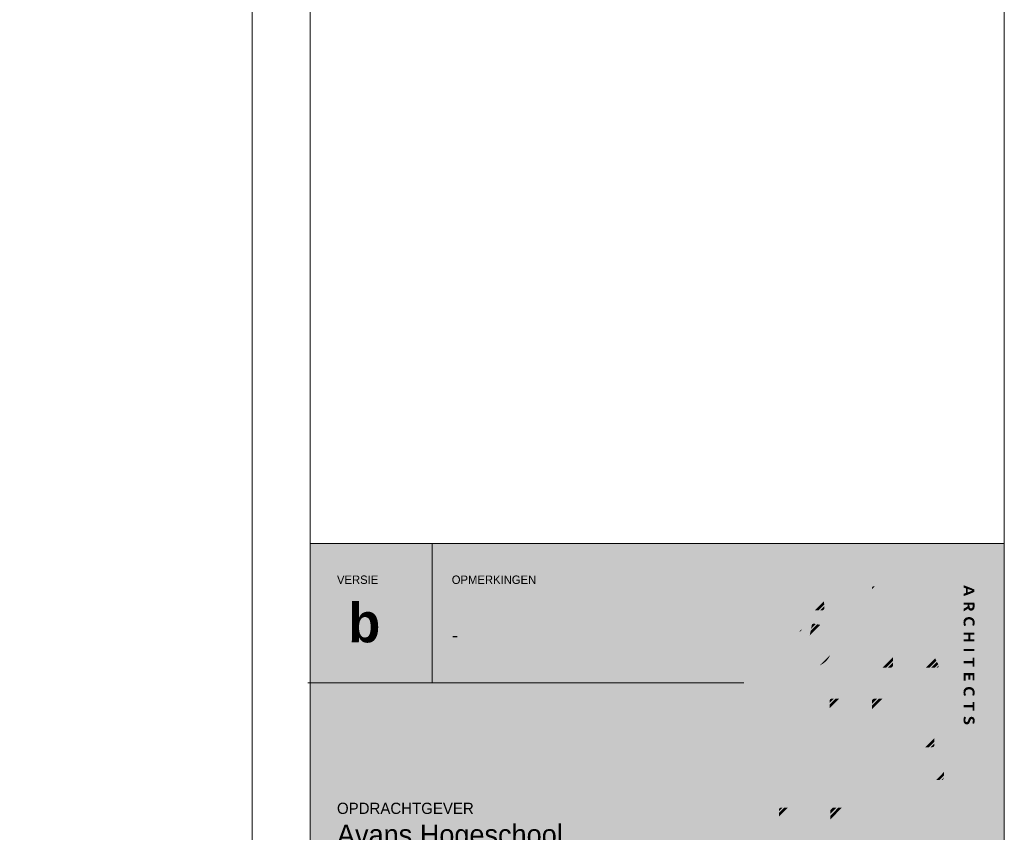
# Paper-space layout '19061B DOn1 311b Plattegrond eerste verdieping' of a CAD drawing. Header units: millimetres. Extents: x 10 to 1052, y 0 to 594.
# Tile 18 of 24: x 872 to 1042, y 151 to 291. Entities that reach past the tile are written whole.
import ezdxf
from ezdxf.xclip import XClip

# ---------------------------------------------------------------- set-up
doc = ezdxf.new("R2010")
doc.units = ezdxf.units.MM
doc.header["$MEASUREMENT"] = 0
doc.header["$XCLIPFRAME"] = 0
doc.layers.add('0 2D arcering', color=7, linetype='Continuous')
doc.styles.add('GENERATED_STYLE_1', font='txt')
doc.styles.add('GENERATED_STYLE_2', font='txt')
doc.styles.add('GENERATED_STYLE_3', font='txt')

# ---------------------------------------------------------------- blocks, each defined once
blk = doc.blocks.new('Drawing_1_1', base_point=(966.99, 9.92))
at = {"layer": '0 2D arcering', "linetype": 'Continuous', "lineweight": 0, "true_color": 0xffffff}
for points in [[(921.83, 10), (1041.83, 10), (1041.83, 200.48), (921.83, 200.48)], [(1019.03, 192.97, 0.183383), (1018.93, 192.67), (1018.93, 192.56), (1019.45, 193.09), (1019.33, 193.09, 0.089519), (1019.15, 193.06, 0.123175)], [(1026.2, 186.36), (1026.18, 186.35), (1023.56, 183.71), (1024.13, 183.71), (1024.15, 183.67), (1026.51, 186.05), (1026.67, 185.89), (1026.65, 185.88), (1024.26, 183.47), (1024.48, 183.06), (1026.98, 185.58), (1027.14, 185.42), (1027.12, 185.41), (1024.59, 182.85), (1024.81, 182.44), (1027.45, 185.11), (1027.61, 184.95), (1027.59, 184.94), (1024.92, 182.24), (1025.13, 181.83), (1027.79, 184.51), (1027.78, 184.54), (1027.79, 184.55, 0.01265), (1027.86, 184.59, -0.001468), (1027.88, 184.6, 0.001468), (1027.9, 184.62), (1027.92, 184.64, 0.052345), (1028.73, 185.26, 0.063289), (1029.48, 186.17, 0.064263), (1029.96, 187.26, 0.072993), (1030.14, 188.49, 0.102822), (1029.77, 190.27, 0.095939), (1028.78, 191.73, 0.093734), (1027.29, 192.72, 0.101361), (1025.46, 193.09), (1019.47, 193.09), (1019.62, 192.94), (1018.93, 192.25), (1018.93, 191.62), (1019.93, 192.63), (1020.09, 192.47), (1018.93, 191.3), (1018.93, 190.67), (1020.4, 192.16), (1020.56, 192), (1020.54, 191.99), (1018.93, 190.36), (1018.93, 189.73), (1020.87, 191.69), (1021.03, 191.53), (1021.01, 191.52), (1018.93, 189.41), (1018.93, 188.78), (1021.34, 191.22), (1021.5, 191.06), (1021.48, 191.05), (1018.93, 188.47), (1018.93, 187.84), (1021.81, 190.75), (1021.97, 190.59), (1021.95, 190.58), (1018.93, 187.52), (1018.93, 186.89), (1022.28, 190.28), (1022.44, 190.12), (1022.42, 190.11), (1018.93, 186.58), (1018.93, 185.95), (1022.57, 189.62), (1022.57, 190.22), (1023.9, 190.22, -0.015083), (1024.41, 190.2, -0.003076), (1024.9, 190.17, -0.099987), (1025.5, 189.96, -0.087622), (1025.96, 189.55, -0.081641), (1026.26, 189.03, -0.088348), (1026.37, 188.45, -0.078566), (1026.27, 187.85, -0.084616), (1025.99, 187.32, -0.084439), (1025.6, 186.96), (1025.73, 186.83), (1025.71, 186.82), (1022.63, 183.71), (1023.25, 183.71), (1026.04, 186.52)], [(1022.57, 189.31), (1018.93, 185.64), (1018.93, 185.01), (1022.57, 188.68)], [(1022.57, 188.37), (1018.93, 184.69), (1018.93, 184.06), (1022.57, 187.74)], [(1022.57, 187.42), (1018.93, 183.75), (1018.93, 183.12), (1022.57, 186.79)], [(1034.83, 187.22, 0.087438), (1034.77, 186.82, 0.064987), (1034.81, 186.45, 0.062954), (1034.9, 186.21), (1035.21, 186.32, 0.002571), (1035.2, 186.35, -0.000881), (1035.19, 186.38, -0.035001), (1035.15, 186.48, -0.026161), (1035.12, 186.62, -0.037504), (1035.11, 186.79, -0.107813), (1035.16, 187.05, -0.11841), (1035.3, 187.22, -0.104132), (1035.5, 187.32, -0.061863), (1035.75, 187.35, -0.091671), (1036.04, 187.3, -0.105422), (1036.23, 187.18, -0.111881), (1036.34, 187.01, -0.084307), (1036.37, 186.81, -0.068649), (1036.34, 186.54, -0.046536), (1036.27, 186.35), (1036.58, 186.24, 0.013042), (1036.61, 186.3, 0.040473), (1036.66, 186.42, 0.029211), (1036.7, 186.59, 0.038256), (1036.71, 186.77), (1036.71, 186.83, 0.082582), (1036.65, 187.18, 0.107486), (1036.46, 187.48, 0.10315), (1036.15, 187.68, 0.095797), (1035.74, 187.75, 0.079834), (1035.33, 187.69, 0.109513), (1035.02, 187.52, 0.117006)], [(1024.66, 186.7), (1018.93, 180.92), (1018.93, 180.28), (1025.47, 186.89, -0.091793), (1024.93, 186.73, -0.011903)], [(1023.72, 186.69), (1018.93, 181.86), (1018.93, 181.23), (1024.34, 186.69)], [(1022.78, 186.69), (1018.93, 182.8), (1018.93, 182.17), (1023.4, 186.69)], [(1025.24, 181.62), (1025.46, 181.21), (1028.12, 183.9), (1027.9, 184.31)], [(1036.67, 184.69), (1036.67, 185.08), (1034.81, 185.08), (1034.81, 184.69), (1035.61, 184.69), (1035.61, 183.93), (1034.81, 183.93), (1034.81, 183.54), (1036.67, 183.54), (1036.67, 183.93), (1035.95, 183.93), (1035.95, 184.69)], [(1018.93, 179.4, 0.026199), (1018.93, 179.34), (1022.57, 183.01), (1022.57, 183.65), (1018.93, 179.97)], [(1019.03, 179.11, 0.182113), (1019.33, 179.01), (1019.54, 179.01), (1022.57, 182.07), (1022.57, 182.7), (1019.02, 179.12)], [(1025.57, 181.01), (1025.79, 180.6), (1028.45, 183.28), (1028.23, 183.69)], [(1025.9, 180.4), (1026.11, 179.98), (1028.77, 182.67), (1028.55, 183.08)], [(1026.22, 179.78), (1026.44, 179.37), (1029.1, 182.05), (1028.88, 182.46)], [(1036.67, 182.25), (1034.81, 182.25), (1034.81, 181.86), (1036.67, 181.86)], [(1020.48, 179.01), (1022.57, 181.13), (1022.57, 181.76), (1019.85, 179.01)], [(1021.41, 179.01), (1022.57, 180.18), (1022.57, 180.81), (1020.79, 179.01)], [(1026.55, 179.16, 0.055854), (1026.61, 179.11, 0.161568), (1026.89, 179.01), (1027.02, 179.01), (1029.43, 181.44), (1029.21, 181.85)], [(1027.33, 179.01), (1027.96, 179.01), (1029.75, 180.82), (1029.53, 181.23)], [(1028.9, 179.01), (1030.08, 180.21), (1029.86, 180.62), (1028.27, 179.01)], [(1034.81, 179.76), (1036.34, 179.76), (1036.34, 179.19), (1036.67, 179.19), (1036.67, 180.72), (1036.34, 180.72), (1036.34, 180.15), (1034.81, 180.15)], [(1022.15, 179.01, 0.121886), (1022.4, 179.07), (1022.52, 179.19, 0.12184), (1022.57, 179.4), (1022.57, 179.87), (1021.72, 179.01)], [(1029.83, 179.01), (1030.41, 179.6), (1030.4, 179.61, -0.014887), (1030.23, 179.93), (1030.19, 180), (1029.21, 179.01)], [(1030.15, 179.01, 0.169609), (1030.41, 179.09, 0.225279), (1030.5, 179.31, 0.045627), (1030.49, 179.37), (1030.14, 179.01)], [(1036.35, 176.81), (1036.67, 176.81), (1036.67, 178.06), (1034.81, 178.06), (1034.81, 176.75), (1035.13, 176.75), (1035.13, 177.67), (1035.63, 177.67), (1035.63, 176.91), (1035.94, 176.91), (1035.94, 177.67), (1036.35, 177.67)], [(1034.83, 175.13, 0.087407), (1034.77, 174.73, 0.064987), (1034.81, 174.36, 0.064287), (1034.9, 174.12), (1035.21, 174.22, -0.001933), (1035.19, 174.27), (1035.19, 174.29, -0.038748), (1035.15, 174.39, -0.028563), (1035.12, 174.52, -0.03724), (1035.11, 174.69, -0.108287), (1035.16, 174.95, -0.11841), (1035.3, 175.13, -0.104132), (1035.5, 175.22, -0.061863), (1035.75, 175.25, -0.091671), (1036.04, 175.21, -0.106315), (1036.23, 175.09, -0.112349), (1036.34, 174.91, -0.084307), (1036.37, 174.72, -0.068649), (1036.34, 174.45, -0.045248), (1036.27, 174.26), (1036.58, 174.15, 0.011243), (1036.61, 174.2, 0.039375), (1036.66, 174.32, 0.030887), (1036.7, 174.49, 0.038822), (1036.71, 174.68), (1036.71, 174.73, 0.082975), (1036.65, 175.09, 0.106807), (1036.46, 175.39, 0.103282), (1036.16, 175.59, 0.095542), (1035.74, 175.66, 0.079862), (1035.33, 175.6, 0.109485), (1035.02, 175.42, 0.117037)], [(1012.66, 173.65), (1011.64, 172.62), (1011.64, 171.99), (1013.29, 173.65)], [(1013.6, 173.65), (1011.64, 171.68), (1011.64, 171.05), (1014.22, 173.65)], [(1011.64, 173.25), (1011.64, 172.93), (1012.35, 173.65), (1012.04, 173.65, 0.093686), (1011.87, 173.62, 0.123689), (1011.74, 173.53, 0.178647)], [(1011.64, 170.73), (1011.64, 170.1), (1015.08, 173.57, 0.136837), (1014.84, 173.65), (1014.53, 173.65)], [(1020.13, 173.63), (1018.93, 172.42), (1018.93, 171.79), (1020.75, 173.63)], [(1021.06, 173.63), (1018.93, 171.47), (1018.93, 170.84), (1021.69, 173.63)], [(1019.33, 173.63, 0.085612), (1019.17, 173.6), (1018.96, 173.39, 0.088182), (1018.93, 173.21), (1018.93, 172.73), (1019.82, 173.63)], [(1022, 173.63), (1018.93, 170.53), (1018.93, 169.9), (1022.62, 173.63)], [(1022.93, 173.63), (1018.93, 169.59), (1018.93, 168.96), (1023.56, 173.63)], [(1022.57, 170.41), (1023.17, 170.41), (1026.37, 173.63), (1025.74, 173.63), (1018.93, 166.75), (1018.93, 166.12), (1022.57, 169.8)], [(1024.81, 173.63), (1018.93, 167.7), (1018.93, 167.07), (1025.43, 173.63)], [(1023.87, 173.63), (1018.93, 168.64), (1018.93, 168.01), (1024.5, 173.63)], [(1024.11, 170.41), (1027.3, 173.63), (1026.68, 173.63), (1023.48, 170.41)], [(1030.75, 170.41, 0.231238), (1031.07, 170.55, 0.167449), (1031.18, 170.84), (1031.18, 173.19, 0.189802), (1031.07, 173.51, 0.116591), (1030.94, 173.6, 0.090383), (1030.76, 173.63), (1027.61, 173.63), (1024.42, 170.41)], [(1011.64, 169.79), (1011.64, 169.16), (1015.28, 172.83), (1015.28, 173.25, 0.130709), (1015.24, 173.42)], [(1015.28, 172.52), (1011.64, 168.84), (1011.64, 168.21), (1015.28, 171.89)], [(1036.34, 171.56), (1036.67, 171.56), (1036.67, 173.09), (1036.34, 173.09), (1036.34, 172.52), (1034.81, 172.52), (1034.81, 172.13), (1036.34, 172.13)], [(1015.28, 171.57), (1011.64, 167.9), (1011.64, 167.27), (1015.28, 170.94)], [(1015.28, 170.63), (1011.64, 166.95), (1011.64, 166.32), (1015.28, 170)], [(1034.77, 169.93, 0.0635), (1034.81, 169.6, 0.103477), (1034.91, 169.38, 0.22956), (1035.31, 169.2, 0.089144), (1035.54, 169.23, 0.111117), (1035.7, 169.33, 0.079763), (1035.82, 169.51, 0.024728), (1035.93, 169.77, -0.012265), (1035.98, 169.9, -0.05035), (1036.03, 170, -0.099371), (1036.1, 170.08, -0.151064), (1036.2, 170.11, -0.256059), (1036.34, 170.03, -0.093481), (1036.38, 169.94, -0.048274), (1036.39, 169.8, -0.079808), (1036.35, 169.56, -0.036059), (1036.29, 169.4), (1036.59, 169.29, 0.047763), (1036.67, 169.5, 0.059392), (1036.71, 169.78), (1036.71, 169.87, 0.065626), (1036.68, 170.11, 0.098465), (1036.57, 170.33, 0.111809), (1036.39, 170.46, 0.108942), (1036.16, 170.51, 0.11827), (1035.95, 170.46, 0.096439), (1035.8, 170.35, 0.072465), (1035.69, 170.19, 0.023993), (1035.62, 170, -0.023907), (1035.55, 169.82, -0.04926), (1035.48, 169.7, -0.244041), (1035.31, 169.6, -0.087601), (1035.23, 169.62, -0.140156), (1035.16, 169.67, -0.093939), (1035.11, 169.77, -0.061321), (1035.1, 169.93, -0.072318), (1035.14, 170.24, -0.045589), (1035.21, 170.43), (1034.91, 170.54, 0.018355), (1034.87, 170.46, 0.034369), (1034.82, 170.33, 0.032395), (1034.79, 170.15, 0.036406)], [(1015.28, 169.68), (1011.64, 166.01), (1011.64, 165.38), (1015.28, 169.05)], [(1011.64, 159.98, 0.079365), (1011.67, 159.8, 0.117352), (1011.74, 159.68, 0.117625), (1011.87, 159.6, 0.079763), (1012.04, 159.58), (1014.84, 159.58, 0.071782), (1015.03, 159.6, 0.111518), (1015.17, 159.68, 0.122713), (1015.26, 159.8, 0.088105), (1015.28, 159.98), (1015.28, 162.13), (1014.98, 161.83), (1014.83, 161.98), (1015.28, 162.44), (1015.28, 163.07), (1014.51, 162.3), (1014.36, 162.45), (1015.28, 163.39), (1015.28, 164.02), (1014.04, 162.77), (1013.89, 162.92), (1015.28, 164.33), (1015.28, 164.96), (1013.57, 163.24), (1013.42, 163.39), (1013.43, 163.4), (1015.28, 165.28), (1015.28, 165.91), (1013.1, 163.71), (1012.95, 163.86), (1012.96, 163.87), (1015.28, 166.22), (1015.28, 166.85), (1012.63, 164.18), (1012.48, 164.33), (1012.49, 164.34), (1015.28, 167.16), (1015.28, 167.8), (1012.16, 164.65), (1012.01, 164.8), (1012.02, 164.81), (1015.28, 168.11), (1015.28, 168.74), (1011.69, 165.12), (1011.64, 165.16)], [(1022.57, 169.48), (1018.93, 165.81), (1018.93, 165.18), (1022.57, 168.85)], [(1019.33, 159.56), (1021.28, 159.56), (1024.47, 162.78), (1022.57, 162.78), (1022.57, 165.25), (1026.92, 165.25), (1029.6, 167.95, 0.130656), (1029.35, 168.01), (1022.57, 168.01), (1022.57, 168.54), (1018.93, 164.86), (1018.93, 159.95, 0.087378), (1018.95, 159.77, 0.127038), (1019.04, 159.65, 0.182739)], [(1027.23, 165.25), (1027.85, 165.25), (1029.75, 167.16), (1029.75, 167.66, 0.062478), (1029.73, 167.78)], [(1028.79, 165.25), (1029.75, 166.21), (1029.75, 166.85), (1028.16, 165.25)], [(1029.36, 165.25, 0.219336), (1029.65, 165.37, 0.177391), (1029.75, 165.61), (1029.75, 165.9), (1029.1, 165.25)], [(1024.78, 162.78), (1021.59, 159.56), (1022.21, 159.56), (1025.41, 162.78)], [(1025.72, 162.78), (1022.52, 159.56), (1023.15, 159.56), (1026.34, 162.78)], [(1026.65, 162.78), (1023.46, 159.56), (1024.09, 159.56), (1027.28, 162.78)], [(1027.59, 162.78), (1024.4, 159.56), (1025.02, 159.56), (1028.21, 162.78)], [(1028.53, 162.78), (1025.33, 159.56), (1025.96, 159.56), (1029.15, 162.78)], [(1029.46, 162.78), (1026.27, 159.56), (1026.89, 159.56), (1030.09, 162.78)], [(1030.98, 162.78), (1030.4, 162.78), (1027.2, 159.56), (1027.83, 159.56), (1031.02, 162.78, 0.021358)], [(1028.76, 159.56), (1031.39, 162.21), (1031.39, 162.36, 0.094335), (1031.36, 162.57, 0.137686), (1031.26, 162.7), (1028.14, 159.56)], [(1029.7, 159.56), (1031.39, 161.26), (1031.39, 161.9), (1029.07, 159.56)], [(1030.63, 159.56), (1031.39, 160.32), (1031.39, 160.95), (1030.01, 159.56)], [(1031.31, 159.81), (1031.32, 159.82, 0.200867), (1031.39, 159.97), (1031.39, 160.01), (1030.95, 159.56, 0.058182), (1031.09, 159.57, 0.090286), (1031.21, 159.62, 0.211808)], [(1003.28, 154.8, 0.093568), (1003.11, 154.77, 0.123239), (1002.98, 154.68, 0.178647), (1002.88, 154.4), (1002.88, 154.2), (1003.48, 154.8)], [(1003.79, 154.8), (1002.88, 153.88), (1002.88, 153.25), (1004.41, 154.8)], [(1005.66, 154.8), (1002.88, 152), (1002.88, 151.37), (1006.28, 154.8)], [(1004.72, 154.8), (1002.88, 152.94), (1002.88, 152.31), (1005.35, 154.8)], [(1006.9, 154.51, 0.140259), (1006.66, 154.73, 0.036878), (1006.56, 154.77), (1002.88, 151.05), (1002.88, 150.42), (1006.91, 154.49)], [(1007.17, 154.08, -0.000637), (1007.07, 154.24, 0.000091), (1007.03, 154.29), (1002.88, 150.11), (1002.88, 149.48), (1007.27, 153.91)], [(1007.39, 153.71), (1002.88, 149.16), (1002.88, 148.53), (1007.63, 153.33)], [(1014.99, 154.78), (1011.73, 151.48), (1011.73, 146.78), (1011.69, 146.84, 0.000449), (1009.93, 149.66), (1007.62, 147.34, -0.000468), (1008.94, 145.16), (1009.21, 144.72, -0.000028), (1010.75, 142.17), (1011.44, 141.03, 0.051557), (1011.64, 140.81, 0.184615), (1011.84, 140.73), (1014.87, 140.73, 0.069513), (1015.05, 140.75, 0.097505), (1015.18, 140.81, 0.130644), (1015.26, 140.92, 0.095892), (1015.28, 141.08), (1015.28, 154.4, 0.223455), (1015.16, 154.69, 0.102344)], [(1014.08, 154.8), (1011.73, 152.42), (1011.73, 151.79), (1014.71, 154.8)], [(1013.14, 154.8), (1011.73, 153.37), (1011.73, 152.74), (1013.77, 154.8)], [(1012.21, 154.8), (1011.73, 154.31), (1011.73, 153.68), (1012.83, 154.8)], [(1026.48, 148.56), (1026.49, 148.57), (1030.96, 154.47, 0.057937), (1031.04, 154.58, 0.108817), (1031.06, 154.68, 0.193771), (1031.04, 154.76, 0.125923), (1030.97, 154.79, 0.076182), (1030.85, 154.81), (1027.24, 154.81, 0.135566), (1026.92, 154.71, 0.114955), (1026.66, 154.46, -0.000267), (1024.63, 151.83, -0.000962), (1022.6, 149.21), (1022.57, 149.17), (1022.57, 154.4, 0.238948), (1022.42, 154.69, 0.065867), (1022.27, 154.77, 0.091525), (1022.13, 154.8), (1019.33, 154.8, 0.214522), (1019.03, 154.68, 0.183977), (1018.93, 154.4), (1018.93, 141.13, 0.101328), (1018.96, 140.92, 0.146382), (1019.07, 140.79), (1022.57, 144.32), (1022.57, 144.84), (1023.8, 146.25), (1023.81, 146.23, -0.008678), (1024.68, 144.89, -0.000501), (1025.35, 143.82), (1025.47, 143.63, 0.006029), (1026.27, 142.38, 0.013074), (1027.19, 141.07, 0.113556), (1027.45, 140.82, 0.136832), (1027.75, 140.73), (1031.35, 140.73, 0.083295), (1031.46, 140.74, 0.13074), (1031.51, 140.78, 0.181549), (1031.54, 140.85, 0.097923), (1031.51, 140.96, 0.044699), (1031.44, 141.1)], [(1007.87, 152.95), (1007.75, 153.13), (1002.88, 148.22), (1002.88, 147.59), (1007.99, 152.75, -0.000776), (1007.91, 152.88, 0.000193)], [(1008.24, 152.35, 0.000356), (1008.19, 152.43, -0.000939), (1008.11, 152.55), (1002.88, 147.27), (1002.88, 146.64), (1008.36, 152.17)], [(1008.72, 151.59), (1008.48, 151.98), (1002.88, 146.33), (1002.88, 145.7), (1006.4, 149.25), (1006.4, 149.35), (1006.44, 149.29)], [(1006.56, 149.09), (1006.79, 148.7), (1009.08, 151.01), (1008.84, 151.4)], [(1009.44, 150.43), (1009.2, 150.82), (1006.91, 148.51, 0.000114), (1007, 148.36, -0.000308), (1007.15, 148.12)]]:
    blk.add_hatch(color=7, dxfattribs=at).paths.add_polyline_path(points)
at = {"layer": '0 2D arcering', "linetype": 'Continuous', "lineweight": 0, "true_color": 0x002d44}
blk.add_hatch(color=158, dxfattribs=at).paths.add_polyline_path([(996.83, 107.48), (1041.83, 107.48), (1041.83, 200.48), (996.83, 200.48)])
at = {"layer": '0 2D arcering', "linetype": 'Continuous', "lineweight": 0, "true_color": 0x76b82a}
for points in [[(1006.51, 193.25, 0.045625), (1005.79, 193.15), (1002.73, 190.06, 0.043431), (1002.68, 189.43, 0.016267), (1002.68, 189.38)], [(1002.69, 189.08, 0.041041), (1002.79, 188.55), (1007.41, 193.21, 0.025882), (1006.83, 193.25)], [(1005.19, 192.96, 0.091088), (1003.91, 192.16, 0.094733), (1003.01, 190.94, 0.037054), (1002.83, 190.48), (1005.35, 193.02, 0.015806)], [(1003.05, 187.87), (1008.19, 193.06, 0.024597), (1007.68, 193.17), (1002.86, 188.31, 0.022099), (1002.95, 188.07, 0.015474)], [(1005.95, 189.85), (1005.95, 189.86), (1005.96, 189.87, -0.038194), (1005.99, 189.93, -0.113893), (1006.32, 190.22), (1008.87, 192.8, 0.032797), (1008.43, 192.98), (1003.16, 187.67, 0.030089), (1003.41, 187.29)], [(1007.33, 190.29), (1009.44, 192.43, 0.033294), (1009.07, 192.68), (1006.75, 190.34, -0.022512), (1006.89, 190.35, -0.071558)], [(1007.85, 189.88), (1009.92, 191.96, 0.036543), (1009.61, 192.29), (1007.54, 190.2, -0.085151), (1007.74, 190.04, -0.060923)], [(1008.01, 189.09), (1010.29, 191.4, 0.033329), (1010.05, 191.79), (1007.93, 189.65, -0.057482), (1007.98, 189.26, 0.106346)], [(1008.61, 188.92), (1008.77, 188.92), (1010.56, 190.73, 0.035497), (1010.4, 191.17), (1010.39, 191.19), (1008.17, 188.95, 0.089584), (1008.37, 188.91, 0.002164)], [(1005.84, 188.86, -0.065243), (1005.78, 189.16, -0.03649), (1005.8, 189.39), (1003.55, 187.12), (1003.58, 187.09, -0.000508), (1003.59, 187.08, 0.015441), (1003.67, 186.99), (1003.68, 186.97), (1003.66, 186.96, 0.039012), (1002.87, 186.32, 0.067799), (1002.26, 185.55, 0.053132), (1001.96, 184.88), (1005.86, 188.81), (1005.85, 188.83, -0.024195)], [(1009.35, 188.92, -0.002304), (1009.57, 188.92), (1009.71, 188.92), (1010.71, 189.93, 0.02951), (1010.62, 190.48), (1009.08, 188.92, -0.000252), (1009.15, 188.92, 0.002216)], [(1010.12, 188.92, -0.001289), (1010.32, 188.92, 0.181591), (1010.61, 189.03, 0.119654), (1010.7, 189.17, 0.09187), (1010.73, 189.35, 0.011161), (1010.73, 189.64), (1010.02, 188.92)], [(1005.94, 188.58), (1001.96, 184.56), (1001.96, 183.93), (1006.18, 188.2, -0.051052), (1006.01, 188.45, -0.020112)], [(1001.96, 183.62), (1001.96, 182.99), (1006.75, 187.83, -0.117367), (1006.34, 188.04)], [(1006.99, 187.75), (1001.96, 182.67), (1001.96, 182.04), (1007.13, 187.26), (1007.14, 187.34, 0.050127), (1007.15, 187.37, 0.027789), (1007.15, 187.44, 0.120649), (1007.11, 187.63, 0.146689)], [(1005.64, 185.1, -0.15758), (1006.08, 185.26), (1006.88, 186.06), (1007.04, 186.86), (1002.02, 181.8, 0.017981), (1002.14, 181.53, 0.015969), (1002.2, 181.42, -0.00447), (1002.22, 181.39), (1002.23, 181.37), (1005.2, 184.37, -0.056786), (1005.33, 184.72, -0.100015)], [(1008.35, 182.36, -0.061657), (1007.96, 182.12), (1005, 179.14, 0.022681), (1005.49, 179), (1012.37, 185.95), (1011.85, 186.05), (1008.84, 183.01, -0.024339), (1008.79, 182.89, -0.102163)], [(1013.08, 185.81), (1012.64, 185.9), (1005.75, 178.95, 0.023732), (1006.3, 178.87), (1013.16, 185.8, -0.022366), (1013.12, 185.8, -0.049648)], [(1006.43, 185.25, 0.146559), (1006.65, 185.32, 0.134263), (1006.73, 185.41, 0.091264), (1006.77, 185.55), (1006.8, 185.67), (1006.38, 185.25, 0.022146)], [(1007.19, 178.86), (1007.23, 178.86), (1015.23, 186.94), (1014.71, 187.04), (1014.18, 186.51, -0.117897), (1014.08, 186.39, -0.152062), (1013.73, 185.96, -0.052275), (1013.54, 185.86), (1006.6, 178.86, 0.017536)], [(1008.24, 178.94), (1012.15, 182.88, 0.005266), (1012.15, 182.93, 0.012455), (1012.16, 183), (1012.16, 183.02), (1012.26, 183), (1016.01, 186.79), (1015.49, 186.89), (1007.55, 178.88, 0.008879), (1008.03, 178.91, 0.007535), (1008.2, 178.93, -0.000147), (1008.22, 178.94)], [(1008.36, 183.78), (1010.8, 186.25), (1010.28, 186.35), (1008.12, 184.17, 0.013136), (1008.12, 184.13, 0.159971), (1008.2, 183.9, 0.151079)], [(1010.02, 186.4), (1009.5, 186.51), (1008.35, 185.34), (1008.33, 185.25, 0.003494), (1008.19, 184.56)], [(1008.88, 186.62, 0.179391), (1008.66, 186.54, 0.170902), (1008.54, 186.31, -0.000961), (1008.42, 185.74), (1009.23, 186.56), (1008.96, 186.61, 0.062802), (1008.94, 186.61, 0.035831)], [(1008.97, 183.63, -0.024537), (1008.96, 183.44), (1011.59, 186.1), (1011.07, 186.2), (1008.61, 183.72), (1008.97, 183.65)], [(1013.06, 182.86), (1016.8, 186.63, 0.035454), (1016.78, 186.64), (1016.27, 186.73), (1012.52, 182.95), (1012.81, 182.9, 0.018313)], [(1014.03, 182.9), (1017.07, 185.96, -0.004944), (1017.08, 186.01, 0.016098), (1017.1, 186.11, 0.060676), (1017.11, 186.15, 0.021253), (1017.11, 186.21, 0.157455), (1017, 186.49, 0.032038), (1016.99, 186.51), (1013.36, 182.85), (1013.37, 182.85, 0.013539), (1013.42, 182.84, 0.042855)], [(1014.43, 182.99, 0.020405), (1014.7, 183.08, 0.086492), (1015.8, 183.74), (1016.17, 184.11, 0.050572), (1016.64, 184.77, 0.055196), (1016.96, 185.55)], [(1005.13, 183.99), (1002.34, 181.17, 0.024502), (1002.59, 180.8), (1005.18, 183.41, -0.046312), (1005.13, 183.87, -0.021947)], [(1005.24, 183.15), (1002.74, 180.63, 0.024814), (1003.04, 180.3), (1005.43, 182.72, -0.067231)], [(1005.56, 182.54), (1003.2, 180.15), (1003.21, 180.14), (1003.22, 180.13, 0.021164), (1003.24, 180.11, 0.021616), (1003.55, 179.87), (1005.89, 182.24, -0.069898)], [(1003.74, 179.75, 0.022531), (1004.13, 179.51), (1006.56, 181.97, -0.077286), (1006.09, 182.12)], [(1011.93, 181.72, 0.039506), (1012.11, 182.53), (1008.6, 179, 0.023885), (1009.22, 179.14, 0.012003), (1009.44, 179.2)], [(1004.77, 179.22), (1007.5, 181.97, -0.050693), (1007.02, 181.92, -0.015853), (1006.85, 181.93), (1006.84, 181.93), (1004.34, 179.41, 0.021713)], [(1011.2, 180.34, 0.070618), (1011.74, 181.22), (1009.95, 179.41, 0.022168), (1010.3, 179.59, 0.087441)]]:
    blk.add_hatch(color=75, dxfattribs=at).paths.add_polyline_path(points)
at = {"layer": '0 2D arcering', "linetype": 'Continuous', "lineweight": 0, "true_color": 0xffffff}
h = blk.add_hatch(color=7, dxfattribs=at)
h.paths.add_polyline_path([(1034.81, 192.84, -0.005007), (1035, 192.78), (1035.22, 192.7), (1035.22, 191.94), (1035, 191.86, -0.006169), (1034.81, 191.8), (1034.81, 191.38, 0.004919), (1035.35, 191.57, 0.006028), (1035.84, 191.76, 0.007865), (1036.28, 191.94, 0.007014), (1036.67, 192.12), (1036.67, 192.5, 0.011354), (1036.28, 192.68, 0.007243), (1035.84, 192.86, 0.006545), (1035.35, 193.05, 0.004015), (1034.81, 193.25)])
h.paths.add_polyline_path([(1035.52, 192.02), (1035.52, 192.62), (1035.55, 192.61, -0.005215), (1035.78, 192.52, 0.0032), (1035.99, 192.44, -0.002225), (1036.15, 192.38, 0.00722), (1036.26, 192.34), (1036.31, 192.32), (1036.27, 192.3, -0.009296), (1036.15, 192.26, -0.000568), (1036.07, 192.23, 0.0003), (1035.99, 192.2, -0.00743), (1035.78, 192.12, -0.00354), (1035.55, 192.03)], flags=0)
h = blk.add_hatch(color=7, dxfattribs=at)
h.paths.add_polyline_path([(1036.65, 190.27), (1034.81, 190.27), (1034.81, 189.88), (1035.5, 189.88), (1035.5, 189.64, -0.025923), (1035.35, 189.52, -0.010042), (1035.18, 189.41, -0.010356), (1034.99, 189.3, 0.000459), (1034.88, 189.24, -0.000195), (1034.81, 189.2), (1034.81, 188.76, 0.009696), (1035, 188.86, 0.015386), (1035.2, 188.98, 0.012196), (1035.39, 189.1, 0.020903), (1035.55, 189.22), (1035.57, 189.23), (1035.58, 189.21, 0.137129), (1035.77, 188.96, 0.160259), (1036.09, 188.87, 0.112188), (1036.36, 188.92, 0.134216), (1036.54, 189.09, 0.090757), (1036.66, 189.36, 0.056828), (1036.69, 189.73, 0.018454), (1036.68, 190, 0.029123)])
h.paths.add_polyline_path([(1035.82, 189.53, -0.043717), (1035.81, 189.74), (1035.81, 189.88), (1036.36, 189.88), (1036.36, 189.86, -0.006285), (1036.36, 189.79, -0.017081), (1036.36, 189.71, -0.047633), (1036.35, 189.52, -0.079862), (1036.3, 189.39, -0.272375), (1036.09, 189.27, -0.118602), (1035.96, 189.3, -0.144204), (1035.87, 189.38, -0.087492)], flags=0)
at = {"color": 1, "linetype": 'Continuous', "lineweight": 0, "flags": 128}
for points in [[(921.83, 10), (1041.83, 10), (1041.83, 200.48)], [(1041.83, 200.48), (921.83, 200.48)], [(921.83, 200.48), (921.83, 10)]]:
    blk.add_lwpolyline(points, dxfattribs=at)
at = {"color": 169, "linetype": 'Continuous', "lineweight": 0, "true_color": 0x253355, "flags": 128}
for points in [[(942.94, 176.36), (942.94, 200.48)], [(921.43, 176.36), (996.83, 176.36)]]:
    blk.add_lwpolyline(points, dxfattribs=at)
at = {"color": 169, "linetype": 'Continuous', "lineweight": 0, "true_color": 0x253355}
for s, insert, char_height, attachment_point, style in [('\\A1;{\\pql;\\fUbuntu Light|b0|i0|c0|p34;VERSIE}', (926.48, 193.46), 1.4552, 7, 'GENERATED_STYLE_3'), ('\\A1;{\\pql;\\fUbuntu Light|b0|i0|c0|p34;OPMERKINGEN}', (946.32, 193.46), 1.4552, 7, 'GENERATED_STYLE_3'), ('\\A1;{\\pql;\\fUbuntu|b1|i0|c0|p34;b}', (928.43, 183.29), 6.791, 7, 'GENERATED_STYLE_1'), ('\\A1;{\\pql;\\fUbuntu|b0|i0|c0|p34;-}', (946.33, 183.4), 2.5, 7, 'GENERATED_STYLE_2'), ('\\A1;{\\pql;\\fUbuntu Light|b0|i0|c0|p34;OPDRACHTGEVER}', (926.48, 153.68), 1.9403, 7, 'GENERATED_STYLE_3'), ('\\A1;{\\pql;\\fUbuntu|b0|i0|c0|p34;Avans Hogeschool}', (926.48, 151.88), 3.5, 1, 'GENERATED_STYLE_2')]:
    blk.add_mtext(s, dxfattribs=dict(at, insert=insert, char_height=char_height, attachment_point=attachment_point, style=style))

psp = doc.layouts.new('19061B DOn1 311b Plattegrond eerste verdieping')

# ---------------------------------------------------------------- linework, layer by layer
at = {"color": 1, "linetype": 'Continuous', "lineweight": 0, "flags": 128}
psp.add_lwpolyline([(9.91, 584), (911.83, 584), (911.83, 10), (9.91, 10)], close=True, dxfattribs=at)
at = {"color": 2, "linetype": 'Continuous', "lineweight": 0, "flags": 128}
psp.add_lwpolyline([(921.83, 584), (1041.83, 584), (1041.83, 10), (921.83, 10)], close=True, dxfattribs=at)

# ---------------------------------------------------------------- block references
at = {"color": 4, "linetype": 'Continuous', "lineweight": 0}
ref = psp.add_blockref('Drawing_1_1', (966.99, 9.92), dxfattribs=at)
XClip(ref).set_block_clipping_path([(920.3506842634, 2.9569231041), (1052.9332527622, 216.1087069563)])

doc.saveas('drawing.dxf')
